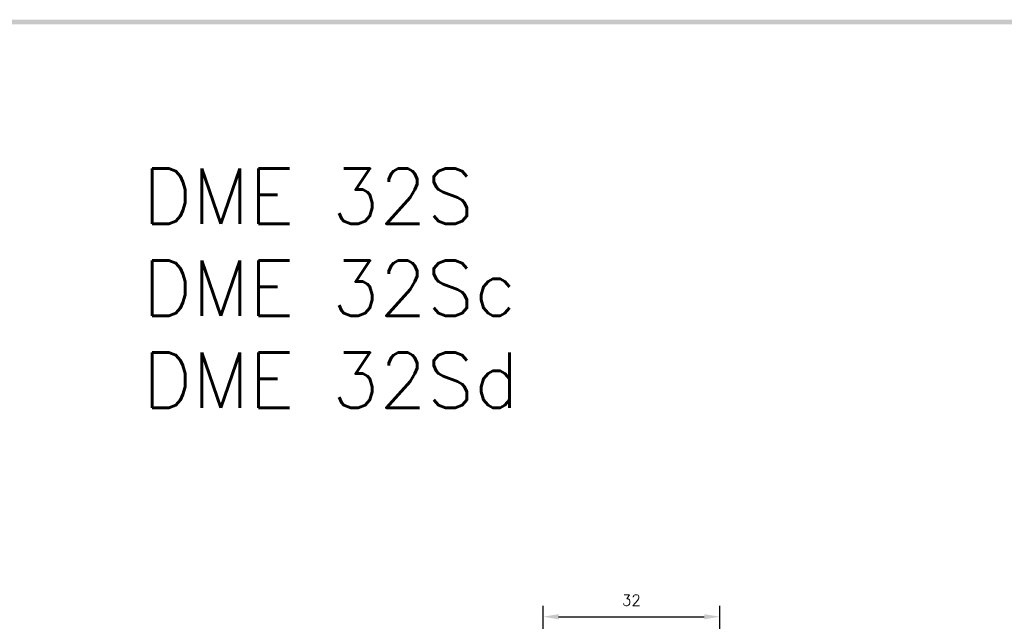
# Model space of a CAD drawing. Extents: x -417 to 860, y -1918 to 556.
# Tile 5 of 7: x 343 to 521, y 444 to 553. Entities that reach past the tile are written whole.
import ezdxf

# ---------------------------------------------------------------- set-up
doc = ezdxf.new("R2010")
doc.units = 0
doc.header["$MEASUREMENT"] = 0
doc.layers.add('DIM', color=3, linetype='CONTINUOUS')
doc.layers.add('dwg', color=7, linetype='CONTINUOUS')
doc.styles.add('KIM', font='ROMANS.shx', dxfattribs={"height": 5, "bigfont": 'GSG1.shx'})
doc.styles.get("Standard").update_dxf_attribs({"font": 'romans.shx', "height": 2, "bigfont": 'hgs.shx'})
doc.dimstyles.new('STANDARD$0', dxfattribs={"dimtxt": 5, "dimasz": 5, "dimexe": 1, "dimexo": 2, "dimgap": 2, "dimtad": 1, "dimdec": 4, "dimzin": 12, "dimdsep": 46, "dimtxsty": 'KIM', "dimcen": -1, "dimdle": 0.1, "dimadec": 0, "dimazin": 0, "dimtfac": 1, "dimtdec": 4, "dimtmove": 0, "dimatfit": 3, "dimfxl": 0, "dimtolj": 1, "dimtzin": 0, "dimarcsym": 0})

# ---------------------------------------------------------------- blocks, each defined once
blk = doc.blocks.new('*D888')
at = {"layer": 'DIM'}
for p, q in [((437.8, 423.68), (437.8, 446.54)), ((469.8, 423.68), (469.8, 446.54)), ((440.6, 444.54), (467, 444.54))]:
    blk.add_line(p, q, dxfattribs=at)
for points in [[(440.6, 445.01), (440.6, 444.07), (437.8, 444.54)], [(467, 445.01), (467, 444.07), (469.8, 444.54)]]:
    blk.add_solid(points, dxfattribs=at)
at = {"layer": 'DIM', "insert": (453.8, 447.54), "char_height": 2, "attachment_point": 5}
blk.add_mtext('\\A1;32', dxfattribs=at)

msp = doc.modelspace()

# ---------------------------------------------------------------- linework, layer by layer
at = {"layer": 'dwg'}
msp.add_trace([(171.812, 552.735), (172.652, 551.895), (857.252, 552.735), (856.412, 551.895)], dxfattribs=at)

# ---------------------------------------------------------------- texts
at = {"layer": 'DIM', "insert": (365.288, 525.759), "char_height": 10, "width": 782.77285, "attachment_point": 1}
msp.add_mtext('{\\Fromans,hgs|c129;DME 32S\\PDME 32Sc\\PDME 32Sd}', dxfattribs=at)

# ---------------------------------------------------------------- dimensions: what is measured, and where the dimension line sits
at = {"layer": 'DIM'}
dim = msp.add_linear_dim(base=(469.798, 444.54), p1=(437.798, 421.683), p2=(469.798, 421.683), dimstyle='STANDARD$0', override={"dimtxt": 3, "dimasz": 2.8, "dimexe": 2, "dimdec": 2, "dimzin": 8, "dimtxsty": 'Standard', "dimcen": 0, "dimclrd": 256, "dimclre": 256, "dimclrt": 256, "dimadec": 2, "dimazin": 2, "dimtfac": 0.6, "dimtdec": 2, "dimtzin": 8, "dimlwd": 65535, "dimlwe": 65535, "dimarcsym": 1}, dxfattribs=at)
dim.commit()
dim.dimension.update_dxf_attribs({"geometry": '*D888', "text_midpoint": (453.798, 447.54)})

doc.saveas('drawing.dxf')
